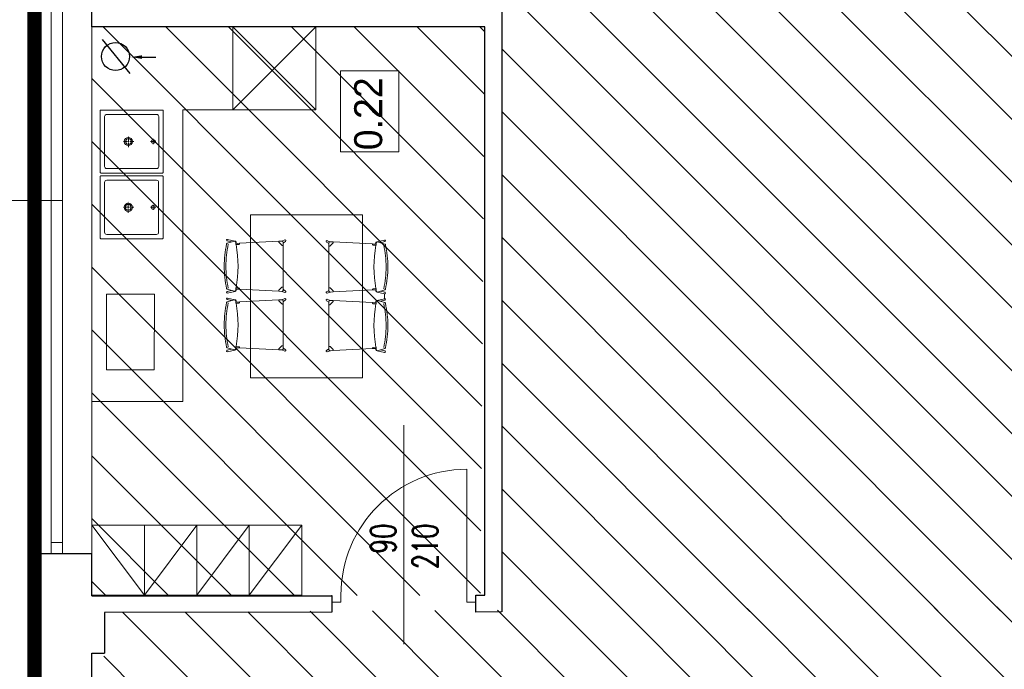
# Model space of a CAD drawing. Header units: millimetres. Extents: x -2948 to 78628, y 64669 to 215420.
# Tile 207 of 256: x 55442 to 56146, y 145277 to 145741. Entities that reach past the tile are written whole.
import ezdxf

# ---------------------------------------------------------------- set-up
doc = ezdxf.new("R2010")
doc.units = ezdxf.units.MM
for name, pattern in [('ACAD_ISO04W100', [30, 24, -3, 0, -3]), ('B0301', [25, 12.5, -6.25, 0, -6.25]), ('CENTER2', [1.125, 0.75, -0.125, 0.125, -0.125])]:
    doc.linetypes.add(name, pattern=pattern)
for name, color, linetype, lineweight in [('1_OPIS_OKNA', 60, 'Continuous', 13), ('meble inst', 240, 'Continuous', 5), ('NOWE SCIANY', 3, 'Continuous', 13), ('OPIS', 2, 'Continuous', 13), ('osie', 91, 'ACAD_ISO04W100', 5), ('pomiwszczenia', 95, 'Continuous', 20), ('POMOC', 1, 'Continuous', 13), ('SCIANY', 7, 'Continuous', 30), ('STOLARKA', 3, 'Continuous', 13), ('WYMIAR', 5, 'Continuous', 13), ('WYPOSAZENIE_SANITARNE', 122, 'Continuous', 5), ('ŚCIANY', 7, 'Continuous', 30)]:
    doc.layers.add(name, color=color, linetype=linetype, lineweight=lineweight)
for name, color, linetype in [('_POMOCNICZE', 252, 'Continuous'), ('C--L99b', 1, 'Continuous'), ('wymiary', 1, 'Continuous')]:
    doc.layers.add(name, color=color, linetype=linetype)
doc.styles.add('style2', font='romans.shx', dxfattribs={"width": 0.7})
doc.dimstyles.new('100', dxfattribs={"dimscale": 80, "dimtxt": 0.2, "dimasz": 0.2, "dimexe": 1.25, "dimexo": 0.625, "dimgap": 0.05, "dimtad": 1, "dimdec": 0, "dimdsep": 46, "dimlunit": 6, "dimtxsty": 'style2', "dimblk1": 'TICK', "dimblk2": 'TICK', "dimsah": 1, "dimcen": 0.2, "dimse1": 1, "dimse2": 1, "dimclrd": 256, "dimclrt": 2, "dimadec": 0, "dimazin": 0, "dimtfac": 1, "dimtdec": 0, "dimtix": 1, "dimtmove": 1, "dimatfit": 0, "dimldrblk": 'DOTSMALL', "dimfxl": 1, "dimtolj": 1, "dimtzin": 0, "dimarcsym": 0})
pattern_1 = [(135, (659746.15, 586523.536), (-22.4506403, -22.4506403), [])]

# ---------------------------------------------------------------- blocks, each defined once
blk = doc.blocks.new('umywalka Starck X 57x57 rzut')
for p, q in [((8123.85, 1956.51, 0.03), (8123.85, 1911.51, 0.03)), ((8125.85, 1958.51, 0.03), (8170.85, 1958.51, 0.03)), ((8172.85, 1956.51, 0.03), (8172.85, 1911.51, 0.03)), ((8125.85, 1909.51, 0.03), (8170.85, 1909.51, 0.03))]:
    blk.add_line(p, q)
at = {"elevation": 0.03}
blk.add_lwpolyline([(8176.85, 1961.81, 0.414214), (8176.15, 1962.51), (8120.55, 1962.51, 0.414214), (8119.85, 1961.81), (8119.85, 1906.21, 0.414214), (8120.55, 1905.51), (8176.15, 1905.51, 0.414214), (8176.85, 1906.21)], format="xyb", close=True, dxfattribs=at)
blk.add_circle((8148.35, 1953.51, 0.03), 1.75)
at = {"linetype": 'Continuous'}
for radius in [3.75, 2.6]:
    blk.add_circle((8148.35, 1931.01, 0.03), radius, dxfattribs=at)
for centre, start, end in [((8125.85, 1956.51, 0.03), 90, 180), ((8170.85, 1956.51, 0.03), 0, 90), ((8125.85, 1911.51, 0.03), 180, 270), ((8170.85, 1911.51, 0.03), 270, 0)]:
    blk.add_arc(centre, 2, start, end)
at = {"layer": 'osie', "linetype": 'CENTER2', "ltscale": 5}
for p, q in [((8150.7, 1953.51, 0.03), (8146, 1953.51, 0.03)), ((8148.35, 1955.86, 0.03), (8148.35, 1951.16, 0.03)), ((8148.35, 1935.94, 0.03), (8148.35, 1926.09, 0.03)), ((8143.28, 1931.01, 0.03), (8153.28, 1931.01, 0.03))]:
    blk.add_line(p, q, dxfattribs=at)
blk = doc.blocks.new('A$C25880EC6')
for p, q in [((22.7, 69.55), (24.18, 62.97)), ((24.06, 69.9), (25.01, 66.15)), ((26.22, 69.89), (24.27, 63.3)), ((24.98, 61.87), (25.62, 61.75)), ((27.2, 59.46), (27.33, 61.93)), ((27.33, 61.93), (27.33, 62.12)), ((66.03, 61.93), (66.03, 62.12)), ((66.15, 59.46), (66.03, 61.93)), ((67.14, 69.89), (69.08, 63.3)), ((68.38, 61.87), (67.74, 61.75)), ((69.3, 69.9), (68.34, 66.15)), ((70.66, 69.55), (69.18, 62.97)), ((75.03, 69.72), (70.68, 69.72)), ((75.05, 69.55), (76.53, 62.97)), ((76.41, 69.9), (77.36, 66.15)), ((78.57, 69.89), (76.63, 63.3)), ((77.33, 61.87), (77.97, 61.75)), ((79.55, 59.46), (79.68, 61.93)), ((79.68, 61.93), (79.68, 62.12)), ((118.38, 61.93), (118.38, 62.12)), ((118.51, 59.46), (118.38, 61.93)), ((119.49, 69.89), (121.43, 63.3)), ((120.73, 61.87), (120.09, 61.75)), ((121.65, 69.9), (120.7, 66.15)), ((123.01, 69.55), (121.53, 62.97)), ((26.18, 59.01), (24.38, 23.68)), ((26.28, 60.92), (26.18, 59.01)), ((26.21, 59.01), (26.68, 58.99)), ((67.14, 59.01), (66.68, 58.99)), ((67.08, 60.92), (67.18, 59.01)), ((67.18, 59.01), (68.98, 23.68)), ((78.53, 59.01), (76.73, 23.68)), ((78.63, 60.92), (78.53, 59.01)), ((78.56, 59.01), (79.03, 58.99)), ((119.5, 59.01), (119.03, 58.99)), ((119.43, 60.92), (119.53, 59.01)), ((119.53, 59.01), (121.33, 23.68)), ((0, -50), (0, 50)), ((0, 50), (145.71, 50)), ((145.71, -50), (145.71, 50)), ((23.23, 18.45), (24.24, 21.14)), ((24.38, 23.68), (24.25, 21.2)), ((24.38, 23.68), (25.18, 23.64)), ((24.38, 23.68), (25.18, 23.64)), ((24.45, 17.8), (25.77, 19.71)), ((25.52, 23.48), (27.93, 20.94)), ((25.52, 23.48), (27.93, 20.94)), ((25.94, 19.8), (28.06, 19.8)), ((28.06, 20.6), (28.06, 19.8)), ((28.06, 20.6), (28.06, 19.8)), ((28.06, 19.8), (46.68, 19.8)), ((65.29, 19.8), (46.68, 19.8)), ((65.29, 20.6), (65.29, 19.8)), ((65.29, 20.6), (65.29, 19.8)), ((67.42, 19.8), (65.29, 19.8)), ((67.84, 23.48), (65.43, 20.94)), ((67.84, 23.48), (65.43, 20.94)), ((68.9, 17.8), (67.58, 19.71)), ((68.98, 23.68), (68.18, 23.64)), ((68.98, 23.68), (68.18, 23.64)), ((68.98, 23.68), (69.11, 21.2)), ((70.13, 18.45), (69.12, 21.14)), ((75.58, 18.45), (76.59, 21.14)), ((76.73, 23.68), (76.6, 21.2)), ((76.73, 23.68), (77.53, 23.64)), ((76.73, 23.68), (77.53, 23.64)), ((76.8, 17.8), (78.13, 19.71)), ((77.87, 23.48), (80.28, 20.94)), ((77.87, 23.48), (80.28, 20.94)), ((78.29, 19.8), (80.42, 19.8)), ((80.42, 20.6), (80.42, 19.8)), ((80.42, 20.6), (80.42, 19.8)), ((80.42, 19.8), (99.03, 19.8)), ((117.64, 19.8), (99.03, 19.8)), ((117.64, 20.6), (117.64, 19.8)), ((117.64, 20.6), (117.64, 19.8)), ((119.77, 19.8), (117.64, 19.8)), ((120.19, 23.48), (117.78, 20.94)), ((120.19, 23.48), (117.78, 20.94)), ((121.26, 17.8), (119.93, 19.71)), ((121.33, 23.68), (120.53, 23.64)), ((121.33, 23.68), (120.53, 23.64)), ((121.33, 23.68), (121.46, 21.2)), ((122.48, 18.45), (121.47, 21.14)), ((23.86, -19.54), (24.87, -22.23)), ((25.02, -24.77), (24.89, -22.29)), ((25.02, -24.77), (25.81, -24.72)), ((25.02, -24.77), (25.81, -24.72)), ((26.81, -60.1), (25.02, -24.77)), ((25.09, -18.88), (26.41, -20.8)), ((26.15, -24.57), (28.56, -22.03)), ((26.15, -24.57), (28.56, -22.03)), ((26.57, -20.89), (28.7, -20.89)), ((28.7, -20.89), (47.31, -20.89)), ((28.7, -21.69), (28.7, -20.89)), ((28.7, -21.69), (28.7, -20.89)), ((65.93, -20.89), (47.31, -20.89)), ((68.05, -20.89), (65.93, -20.89)), ((65.93, -21.69), (65.93, -20.89)), ((65.93, -21.69), (65.93, -20.89)), ((68.48, -24.57), (66.07, -22.03)), ((68.48, -24.57), (66.07, -22.03)), ((67.81, -60.1), (69.61, -24.77)), ((69.54, -18.88), (68.22, -20.8)), ((69.61, -24.77), (68.81, -24.72)), ((69.61, -24.77), (68.81, -24.72)), ((69.61, -24.77), (69.74, -22.29)), ((70.77, -19.54), (69.75, -22.23)), ((76.21, -19.54), (77.23, -22.23)), ((77.37, -24.77), (77.24, -22.29)), ((77.37, -24.77), (78.17, -24.72)), ((77.37, -24.77), (78.17, -24.72)), ((79.17, -60.1), (77.37, -24.77)), ((77.44, -18.88), (78.76, -20.8)), ((78.5, -24.57), (80.91, -22.03)), ((78.5, -24.57), (80.91, -22.03)), ((78.93, -20.89), (81.05, -20.89)), ((81.05, -20.89), (99.67, -20.89)), ((81.05, -21.69), (81.05, -20.89)), ((81.05, -21.69), (81.05, -20.89)), ((118.28, -20.89), (99.67, -20.89)), ((120.4, -20.89), (118.28, -20.89)), ((118.28, -21.69), (118.28, -20.89)), ((118.28, -21.69), (118.28, -20.89)), ((120.83, -24.57), (118.42, -22.03)), ((120.83, -24.57), (118.42, -22.03)), ((120.17, -60.1), (121.96, -24.77)), ((121.89, -18.88), (120.57, -20.8)), ((121.96, -24.77), (121.17, -24.72)), ((121.96, -24.77), (121.17, -24.72)), ((121.96, -24.77), (122.09, -22.29)), ((123.12, -19.54), (122.11, -22.23)), ((145.71, -50), (0, -50)), ((26.91, -62.01), (26.81, -60.1)), ((26.85, -60.1), (27.31, -60.07)), ((27.84, -60.55), (27.96, -63.02)), ((66.79, -60.55), (66.66, -63.02)), ((67.78, -60.1), (67.31, -60.07)), ((67.72, -62.01), (67.81, -60.1)), ((79.26, -62.01), (79.17, -60.1)), ((79.2, -60.1), (79.66, -60.07)), ((80.19, -60.55), (80.32, -63.02)), ((119.14, -60.55), (119.02, -63.02)), ((120.13, -60.1), (119.67, -60.07)), ((120.07, -62.01), (120.17, -60.1)), ((23.34, -70.64), (24.81, -64.06)), ((24.69, -70.99), (25.65, -67.24)), ((26.85, -70.98), (24.91, -64.38)), ((25.61, -62.96), (26.25, -62.84)), ((27.96, -63.02), (27.96, -63.21)), ((66.66, -63.02), (66.66, -63.21)), ((67.77, -70.98), (69.72, -64.38)), ((69.01, -62.96), (68.37, -62.84)), ((69.94, -70.99), (68.98, -67.24)), ((71.29, -70.64), (69.81, -64.06)), ((75.69, -70.64), (77.17, -64.06)), ((77.04, -70.99), (78, -67.24)), ((79.2, -70.98), (77.26, -64.38)), ((77.97, -62.96), (78.61, -62.84)), ((80.32, -63.02), (80.32, -63.21)), ((119.02, -63.02), (119.02, -63.21)), ((120.13, -70.98), (122.07, -64.38)), ((121.37, -62.96), (120.73, -62.84)), ((122.29, -70.99), (121.33, -67.24)), ((123.64, -70.64), (122.17, -64.06))]:
    blk.add_line(p, q)
for centre, radius, start, end in [((23.38, 69.72), 0.7, 14.51051, 194.51051), ((46.68, -18.72), 91.28, 90, 102.60488), ((46.68, -20.27), 91.28, 90, 102.39438), ((46.68, -18.72), 91.28, 77.39512, 90), ((46.68, -20.27), 91.28, 77.60562, 90), ((69.98, 69.72), 0.7, 345.48949, 165.48949), ((75.73, 69.72), 0.7, 14.51051, 194.51051), ((99.03, -18.72), 91.28, 90, 102.60488), ((99.03, -20.27), 91.28, 90, 102.39438), ((99.03, -18.72), 91.28, 77.39512, 90), ((99.03, -20.27), 91.28, 77.60562, 90), ((122.33, 69.72), 0.7, 345.48949, 165.48949), ((24.75, 63.15), 0.5, 163.58601, 211.1782), ((27.33, 72.64), 10.44, 256.15037, 268.60301), ((25.48, 60.96), 0.8, 357.08601, 79.76954), ((26.92, 69.62), 0.756, 102.60488, 165.0833), ((46.68, 164.67), 104.55, 259.33383, 280.66617), ((66.03, 72.64), 10.44, 271.39699, 283.84963), ((66.43, 69.62), 0.756, 14.9167, 77.39512), ((67.88, 60.96), 0.8, 100.23046, 182.91399), ((68.6, 63.15), 0.5, 328.8218, 16.41399), ((77.11, 63.15), 0.5, 163.58601, 211.1782), ((79.68, 72.64), 10.44, 256.15037, 268.60301), ((77.83, 60.96), 0.8, 357.08601, 79.76954), ((79.28, 69.62), 0.756, 102.60488, 165.0833), ((99.03, 164.67), 104.55, 259.33383, 280.66617), ((118.38, 72.64), 10.44, 271.39699, 283.84963), ((118.78, 69.62), 0.756, 14.9167, 77.39512), ((120.23, 60.96), 0.8, 100.23046, 182.91399), ((120.95, 63.15), 0.5, 328.8218, 16.41399), ((26.7, 59.49), 0.5, 267.02978, 357.08601), ((66.65, 59.49), 0.5, 182.91399, 272.97022), ((79.05, 59.49), 0.5, 267.02978, 357.08601), ((119.01, 59.49), 0.5, 182.91399, 272.97022), ((23.88, 18.2), 0.7, 155.87708, 324.97136), ((24.05, 21.21), 0.2, 339.37718, 357.02978), ((25.15, 23.14), 0.5, 43.51489, 87.02978), ((25.15, 23.14), 0.5, 43.51489, 87.02978), ((25.94, 19.6), 0.2, 90, 145.09695), ((27.56, 20.6), 0.5, 0, 43.51489), ((27.56, 20.6), 0.5, 0, 43.51489), ((65.79, 20.6), 0.5, 136.48511, 180), ((65.79, 20.6), 0.5, 136.48511, 180), ((67.42, 19.6), 0.2, 34.90305, 90), ((68.2, 23.14), 0.5, 92.97022, 136.48511), ((68.2, 23.14), 0.5, 92.97022, 136.48511), ((69.48, 18.2), 0.7, 215.02864, 24.12292), ((69.3, 21.21), 0.2, 182.97022, 200.62282), ((76.23, 18.2), 0.7, 155.87708, 324.97136), ((76.4, 21.21), 0.2, 339.37718, 357.02978), ((77.5, 23.14), 0.5, 43.51489, 87.02978), ((77.5, 23.14), 0.5, 43.51489, 87.02978), ((78.29, 19.6), 0.2, 90, 145.09695), ((79.92, 20.6), 0.5, 0, 43.51489), ((79.92, 20.6), 0.5, 0, 43.51489), ((118.14, 20.6), 0.5, 136.48511, 180), ((118.14, 20.6), 0.5, 136.48511, 180), ((119.77, 19.6), 0.2, 34.90305, 90), ((120.56, 23.14), 0.5, 92.97022, 136.48511), ((120.56, 23.14), 0.5, 92.97022, 136.48511), ((121.83, 18.2), 0.7, 215.02864, 24.12292), ((121.66, 21.21), 0.2, 182.97022, 200.62282), ((24.51, -19.29), 0.7, 35.02864, 204.12292), ((24.69, -22.3), 0.2, 2.97022, 20.62282), ((25.79, -24.23), 0.5, 272.97022, 316.48511), ((25.79, -24.23), 0.5, 272.97022, 316.48511), ((26.57, -20.69), 0.2, 214.90305, 270), ((28.2, -21.69), 0.5, 316.48511, 0), ((28.2, -21.69), 0.5, 316.48511, 0), ((66.43, -21.69), 0.5, 180, 223.51489), ((66.43, -21.69), 0.5, 180, 223.51489), ((68.05, -20.69), 0.2, 270, 325.09695), ((68.84, -24.23), 0.5, 223.51489, 267.02978), ((68.84, -24.23), 0.5, 223.51489, 267.02978), ((70.11, -19.29), 0.7, 335.87708, 144.97136), ((69.94, -22.3), 0.2, 159.37718, 177.02978), ((76.87, -19.29), 0.7, 35.02864, 204.12292), ((77.04, -22.3), 0.2, 2.97022, 20.62282), ((78.14, -24.23), 0.5, 272.97022, 316.48511), ((78.14, -24.23), 0.5, 272.97022, 316.48511), ((78.93, -20.69), 0.2, 214.90305, 270), ((80.55, -21.69), 0.5, 316.48511, 0), ((80.55, -21.69), 0.5, 316.48511, 0), ((118.78, -21.69), 0.5, 180, 223.51489), ((118.78, -21.69), 0.5, 180, 223.51489), ((120.4, -20.69), 0.2, 270, 325.09695), ((121.19, -24.23), 0.5, 223.51489, 267.02978), ((121.19, -24.23), 0.5, 223.51489, 267.02978), ((122.47, -19.29), 0.7, 335.87708, 144.97136), ((122.29, -22.3), 0.2, 159.37718, 177.02978), ((27.34, -60.57), 0.5, 2.91399, 92.97022), ((47.31, -165.76), 104.55, 79.33383, 100.66617), ((67.29, -60.57), 0.5, 87.02978, 177.08601), ((79.69, -60.57), 0.5, 2.91399, 92.97022), ((99.67, -165.76), 104.55, 79.33383, 100.66617), ((119.64, -60.57), 0.5, 87.02978, 177.08601), ((25.39, -64.24), 0.5, 148.8218, 196.41399), ((27.96, -73.73), 10.44, 91.39699, 103.84963), ((26.11, -62.05), 0.8, 280.23046, 2.91399), ((47.31, 19.18), 91.28, 257.60562, 270), ((47.31, 19.18), 91.28, 270, 282.39438), ((66.66, -73.73), 10.44, 76.15037, 88.60301), ((68.52, -62.05), 0.8, 177.08601, 259.76954), ((69.24, -64.24), 0.5, 343.58601, 31.1782), ((77.74, -64.24), 0.5, 148.8218, 196.41399), ((80.32, -73.73), 10.44, 91.39699, 103.84963), ((78.46, -62.05), 0.8, 280.23046, 2.91399), ((99.67, 19.18), 91.28, 257.60562, 270), ((99.67, 19.18), 91.28, 270, 282.39438), ((119.02, -73.73), 10.44, 76.15037, 88.60301), ((120.87, -62.05), 0.8, 177.08601, 259.76954), ((121.59, -64.24), 0.5, 343.58601, 31.1782), ((24.01, -70.81), 0.7, 165.48949, 345.48949), ((27.56, -70.71), 0.756, 194.9167, 257.39512), ((47.31, 17.63), 91.28, 257.39512, 270), ((47.31, 17.63), 91.28, 270, 282.60488), ((67.07, -70.71), 0.756, 282.60488, 345.0833), ((70.61, -70.81), 0.7, 194.51051, 14.51051), ((76.37, -70.81), 0.7, 165.48949, 345.48949), ((79.91, -70.71), 0.756, 194.9167, 257.39512), ((99.67, 17.63), 91.28, 257.39512, 270), ((99.67, 17.63), 91.28, 270, 282.60488), ((119.42, -70.71), 0.756, 282.60488, 345.0833), ((122.97, -70.81), 0.7, 194.51051, 14.51051)]:
    blk.add_arc(centre, radius, start, end)
at = {"extrusion": (0, 0, -1)}
for centre, major_axis, ratio, start_param, end_param in [((24.98, 62.97), (0, 1.1), 0.727273, 3.141593, 4.712389), ((24.94, 63.6), (0, 1.1), 0.727273, 3.281456, 4.018429), ((27.02, 62.12), (0.305, 0), 0.306923, -1.406459, 0.051116), ((77.33, 62.97), (0, 1.1), 0.727273, 3.141593, 4.712389), ((77.29, 63.6), (0, 1.1), 0.727273, 3.281456, 4.018429), ((79.38, 62.12), (0.305, 0), 0.306923, -1.406459, 0.051116), ((25.2, 20.77), (-0.778, 0.778), 0.727273, 3.663256, 4.730066), ((68.16, 20.76), (0.736, 0.817), 0.727273, 0.765622, 1.588473), ((77.55, 20.77), (-0.778, 0.778), 0.727273, 3.663256, 4.730066), ((120.51, 20.76), (0.736, 0.817), 0.727273, 0.765622, 1.588473), ((25.83, -21.85), (0.736, 0.817), 0.727273, 3.907214, 4.730066), ((68.79, -21.86), (-0.778, 0.778), 0.727273, 0.521663, 1.588473), ((78.19, -21.85), (0.736, 0.817), 0.727273, 3.907214, 4.730066), ((121.15, -21.86), (-0.778, 0.778), 0.727273, 0.521663, 1.588473), ((66.97, -63.21), (-0.305, 0), 0.306923, -1.406459, 0.051116), ((69.01, -64.06), (0, 1.1), 0.727273, 0, 1.570796), ((69.05, -64.69), (0, 1.1), 0.727273, 0.139864, 0.876837), ((119.32, -63.21), (-0.305, 0), 0.306923, -1.406459, 0.051116), ((121.37, -64.06), (0, 1.1), 0.727273, 0, 1.570796), ((121.4, -64.69), (0, 1.1), 0.727273, 0.139864, 0.876837)]:
    blk.add_ellipse(centre, major_axis=major_axis, ratio=ratio, start_param=start_param, end_param=end_param, dxfattribs=at)
for centre, major_axis, ratio, start_param, end_param in [((66.33, 62.12), (-0.305, 0), 0.306923, -1.406459, 0.051116), ((68.38, 62.97), (0, 1.1), 0.727273, 3.141593, 4.712389), ((68.41, 63.6), (0, 1.1), 0.727273, 3.281456, 4.018429), ((118.68, 62.12), (-0.305, 0), 0.306923, -1.406459, 0.051116), ((120.73, 62.97), (0, 1.1), 0.727273, 3.141593, 4.712389), ((120.77, 63.6), (0, 1.1), 0.727273, 3.281456, 4.018429), ((25.2, 20.76), (-0.736, 0.817), 0.727273, 0.765622, 1.588473), ((68.16, 20.77), (0.778, 0.778), 0.727273, 3.663256, 4.730066), ((77.55, 20.76), (-0.736, 0.817), 0.727273, 0.765622, 1.588473), ((120.51, 20.77), (0.778, 0.778), 0.727273, 3.663256, 4.730066), ((25.83, -21.86), (0.778, 0.778), 0.727273, 0.521663, 1.588473), ((68.79, -21.85), (-0.736, 0.817), 0.727273, 3.907214, 4.730066), ((78.18, -21.86), (0.778, 0.778), 0.727273, 0.521663, 1.588473), ((121.15, -21.85), (-0.736, 0.817), 0.727273, 3.907214, 4.730066), ((25.61, -64.06), (0, 1.1), 0.727273, 0, 1.570796), ((25.58, -64.69), (0, 1.1), 0.727273, 0.139864, 0.876837), ((27.66, -63.21), (0.305, 0), 0.306923, -1.406459, 0.051116), ((77.97, -64.06), (0, 1.1), 0.727273, 0, 1.570796), ((77.93, -64.69), (0, 1.1), 0.727273, 0.139864, 0.876837), ((80.01, -63.21), (0.305, 0), 0.306923, -1.406459, 0.051116)]:
    blk.add_ellipse(centre, major_axis=major_axis, ratio=ratio, start_param=start_param, end_param=end_param)
blk = doc.blocks.new('TICK')
at = {"color": 5}
for p, q in [((0, -0.75), (0, 0.75)), ((-1, 0), (1, 0))]:
    blk.add_line(p, q, dxfattribs=at)
at = {"const_width": 0.1}
blk.add_lwpolyline([(-0.354, -0.354), (0.354, 0.354)], dxfattribs=at)
blk = doc.blocks.new('*D1716')
at = {"layer": 'Defpoints', "color": 0, "ltscale": 2, "transparency": 16777216}
for p in [(54765.45, 145329.69), (55502.19, 145329.69), (55502.28, 144720.67)]:
    blk.add_point(p, dxfattribs=at)
at = {"layer": 'WYMIAR', "lineweight": -2, "ltscale": 2, "transparency": 16777216}
blk.add_line((54765.45, 144736.67), (54765.45, 145313.69), dxfattribs=at)
at = {"layer": 'WYMIAR', "lineweight": -2, "ltscale": 2, "transparency": 16777216, "xscale": 16, "yscale": 16, "zscale": 16}
for p, rotation in [((54765.45, 145329.69), 90), ((54765.45, 144720.67), 270)]:
    blk.add_blockref('TICK', p, dxfattribs=dict(at, rotation=rotation))
at = {"layer": 'WYMIAR', "color": 2, "ltscale": 2, "transparency": 16777216, "insert": (54753.45, 145025.18), "char_height": 16, "attachment_point": 5, "rotation": 90, "style": 'style2'}
blk.add_mtext('\\A1;609', dxfattribs=at)
blk = doc.blocks.new('_DotSmall')
at = {"layer": 'OPIS', "color": 0, "const_width": 0.5}
blk.add_lwpolyline([(-0.0625, 0, 1), (0.0625, 0, 1)], format="xyb", close=True, dxfattribs=at)
blk = doc.blocks.new('*D1717')
at = {"layer": 'Defpoints', "color": 0, "ltscale": 2, "transparency": 16777216}
for p in [(54765.45, 145329.67), (55502.26, 145329.67), (55502.26, 145317.69)]:
    blk.add_point(p, dxfattribs=at)
at = {"layer": 'WYMIAR', "lineweight": -2, "ltscale": 2, "transparency": 16777216}
for p, q in [((54765.45, 145345.67), (54765.45, 145361.67)), ((54765.45, 145317.69), (54765.45, 145329.67)), ((54765.45, 145301.69), (54765.45, 145285.69))]:
    blk.add_line(p, q, dxfattribs=at)
at = {"layer": 'WYMIAR', "lineweight": -2, "ltscale": 2, "transparency": 16777216, "xscale": 16, "yscale": 16, "zscale": 16}
for p, rotation in [((54765.45, 145329.67), 270), ((54765.45, 145317.69), 90)]:
    blk.add_blockref('TICK', p, dxfattribs=dict(at, rotation=rotation))
at = {"layer": 'WYMIAR', "color": 2, "ltscale": 2, "transparency": 16777216, "insert": (54753.45, 145323.68), "char_height": 16, "attachment_point": 5, "rotation": 90, "style": 'style2'}
blk.add_mtext('\\A1;12', dxfattribs=at)
blk = doc.blocks.new('*D1718')
at = {"layer": 'Defpoints', "color": 0, "ltscale": 2, "transparency": 16777216}
for p in [(54765.45, 145891.67), (55497.76, 145891.67), (55493.26, 145329.67)]:
    blk.add_point(p, dxfattribs=at)
at = {"layer": 'WYMIAR', "lineweight": -2, "ltscale": 2, "transparency": 16777216}
blk.add_line((54765.45, 145345.67), (54765.45, 145875.67), dxfattribs=at)
at = {"layer": 'WYMIAR', "lineweight": -2, "ltscale": 2, "transparency": 16777216, "xscale": 16, "yscale": 16, "zscale": 16}
for p, rotation in [((54765.45, 145891.67), 90), ((54765.45, 145329.67), 270)]:
    blk.add_blockref('TICK', p, dxfattribs=dict(at, rotation=rotation))
at = {"layer": 'WYMIAR', "color": 2, "ltscale": 2, "transparency": 16777216, "insert": (54753.45, 145610.67), "char_height": 16, "attachment_point": 5, "rotation": 90, "style": 'style2'}
blk.add_mtext('\\A1;562', dxfattribs=at)

msp = doc.modelspace()

# ---------------------------------------------------------------- hatches: boundary and pattern name
at = {"layer": '_POMOCNICZE', "lineweight": 13, "true_color": 0x2776bb, "extrusion": (-8.85905e-08, -2.09366e-08, 1)}
h = msp.add_hatch(dxfattribs=at)
h.set_pattern_fill('ANSI31', color=152, scale=10)
h.set_pattern_definition(pattern_1)
h.paths.add_polyline_path([(56654.26, 145893.67), (55786.28, 145893.67), (55786.27, 145318.18), (56654.26, 145319.98)])
at = {"layer": '_POMOCNICZE', "lineweight": 13, "true_color": 0xf26722, "extrusion": (-8.85905e-08, -2.09366e-08, 1)}
h = msp.add_hatch(dxfattribs=at)
h.set_pattern_fill('ANSI31', color=30, scale=10)
h.set_pattern_definition(pattern_1)
h.paths.add_polyline_path([(55774.27, 145736.07), (55493.26, 145736.07), (55493.26, 145329.67), (55771.05, 145330.07)])
at = {"layer": '_POMOCNICZE', "lineweight": 13, "true_color": 0x2776bb, "extrusion": (-8.85905e-08, -2.09366e-08, 1)}
h = msp.add_hatch(dxfattribs=at)
h.set_pattern_fill('ANSI31', color=152, scale=10)
h.set_pattern_definition(pattern_1)
h.paths.add_polyline_path([(56654.26, 145324.93), (55502.26, 145317.69), (55493.26, 144726.67), (56654.26, 144720.67)])

# ---------------------------------------------------------------- linework, layer by layer
for p, q in [((55500.6, 145727.05), (55520.31, 145702.8)), ((55529.19, 145714.5), (55539.06, 145714.5))]:
    msp.add_line(p, q)
msp.add_circle((55510.17, 145714.92), 10)
msp.add_solid([(55529.19, 145713.19), (55529.19, 145715.82), (55521.31, 145714.5)])
at = {"layer": '1_OPIS_OKNA'}
msp.add_line((55472.26, 145612.17), (55336.69, 145612.17), dxfattribs=at)
at = {"layer": 'C--L99b', "color": 12, "linetype": 'B0301', "true_color": 0xdb0000, "const_width": 10.37}
msp.add_lwpolyline([(55452.26, 147141.67), (55452.26, 144089.67)], dxfattribs=at)
at = {"layer": 'meble inst', "lineweight": 5, "ltscale": 0.02}
for p, q in [((55653.35, 145676.87), (55594.15, 145736.07)), ((55653.35, 145736.07), (55594.15, 145676.87)), ((55558.29, 145676.87), (55558.29, 145468.51)), ((55653.35, 145676.87), (55558.29, 145676.87)), ((55558.29, 145468.51), (55493.27, 145468.51))]:
    msp.add_line(p, q, dxfattribs=at)
msp.add_lwpolyline([(55594.15, 145676.87), (55594.15, 145736.07), (55653.35, 145736.07), (55653.35, 145676.87), (55594.15, 145676.87)], dxfattribs=at)
at = {"layer": 'meble inst', "ltscale": 0.02}
msp.add_lwpolyline([(55537.75, 145491.08), (55503.75, 145491.08), (55503.85, 145545.23), (55538.14, 145545.23)], close=True, dxfattribs=at)
at = {"layer": 'NOWE SCIANY'}
for p, q in [((55716.3, 145451.64), (55716.3, 145295.07)), ((55671.3, 145330.07), (55671.3, 145325.07)), ((55761.3, 145330.07), (55761.3, 145325.07)), ((55774.3, 145330.07), (55767.8, 145330.07)), ((55671.3, 145325.07), (55664.8, 145325.07)), ((55767.8, 145325.07), (55761.3, 145325.07))]:
    msp.add_line(p, q, dxfattribs=at)
at = {"layer": 'NOWE SCIANY', "ltscale": 2}
msp.add_line((55761.3, 145330.07), (55761.3, 145420.07), dxfattribs=at)
at = {"layer": 'NOWE SCIANY'}
for points in [[(55664.78, 145329.67), (55502.26, 145329.67), (55502.26, 145329.67)], [(55664.8, 145325.07), (55664.8, 145330.07), (55664.8, 145318.07)], [(55502.26, 145317.67), (55664.8, 145318.07)]]:
    msp.add_lwpolyline(points, dxfattribs=at)
at = {"layer": 'NOWE SCIANY', "lineweight": 5}
msp.add_lwpolyline([(55767.8, 145325.07), (55767.8, 145319.07), (55767.8, 145330.07)], dxfattribs=at)
at = {"layer": 'NOWE SCIANY', "ltscale": 2}
msp.add_lwpolyline([(55767.8, 145330.07), (55767.8, 145318.07), (55767.8, 145318.07)], dxfattribs=at)
msp.add_arc((55761.3, 145330.07), 90, 90, 180, dxfattribs=at)
at = {"layer": 'pomiwszczenia'}
msp.add_lwpolyline([(55671.07, 145646.76), (55671.07, 145704.65), (55712.75, 145704.65), (55712.75, 145646.76)], close=True, dxfattribs=at)
at = {"layer": 'POMOC'}
for p, q in [((55452.26, 145359.67), (55452.26, 145864.67)), ((55493.26, 145864.67), (55493.26, 145359.67))]:
    msp.add_line(p, q, dxfattribs=at)
at = {"layer": 'SCIANY', "ltscale": 2}
for points in [[(55767.8, 145318.07), (55767.8, 145330.07), (55774.27, 145330.07), (55774.27, 145736.07), (55493.26, 145736.07), (55493.26, 145748.07), (55598.27, 145748.07), (55598.27, 145751.32), (55610.27, 145751.32), (55610.27, 145748.07), (55774.27, 145748.07), (55774.27, 145753.07), (55786.27, 145753.07), (55786.27, 145318.18), (55767.8, 145318.07)], [(55502.26, 145329.67), (55664.78, 145329.67), (55664.8, 145319.07), (55664.8, 145318.07), (55502.26, 145317.67)]]:
    msp.add_lwpolyline(points, dxfattribs=at)
at = {"layer": 'STOLARKA'}
for p, q in [((55464.26, 145359.67), (55464.26, 145864.67)), ((55472.26, 145359.67), (55472.26, 145864.67)), ((55464.26, 145367.67), (55472.26, 145367.67))]:
    msp.add_line(p, q, dxfattribs=at)
at = {"layer": 'wymiary', "lineweight": 5}
for p, q in [((55493.3, 145380.07), (55530.8, 145330.07)), ((55530.8, 145330.07), (55568.3, 145380.07)), ((55568.3, 145330.07), (55605.8, 145380.07)), ((55605.8, 145330.07), (55643.3, 145380.07))]:
    msp.add_line(p, q, dxfattribs=at)
for points in [[(55530.8, 145380.07), (55493.3, 145380.07), (55493.3, 145330.07), (55530.8, 145330.07)], [(55568.3, 145330.07), (55530.8, 145330.07), (55530.8, 145380.07), (55568.3, 145380.07)], [(55568.3, 145330.07), (55530.8, 145330.07), (55530.8, 145380.07), (55568.3, 145380.07)], [(55605.8, 145330.07), (55568.3, 145330.07), (55568.3, 145380.07), (55605.8, 145380.07)], [(55643.3, 145330.07), (55605.8, 145330.07), (55605.8, 145380.07), (55643.3, 145380.07)]]:
    msp.add_lwpolyline(points, close=True, dxfattribs=at)
at = {"layer": 'ŚCIANY', "ltscale": 2}
for p, q in [((55452.26, 145252.67), (55452.26, 145359.67)), ((55487.26, 145359.67), (55452.26, 145359.67)), ((55493.26, 145359.67), (55452.26, 145359.67)), ((55493.26, 145329.67), (55493.26, 145359.67)), ((55493.26, 145329.67), (55502.26, 145329.67)), ((55502.26, 145317.67), (55502.26, 145288.67)), ((55493.26, 145252.67), (55493.26, 145288.67)), ((55493.26, 145288.67), (55502.26, 145288.67))]:
    msp.add_line(p, q, dxfattribs=at)

# ---------------------------------------------------------------- block references
at = {"layer": 'meble inst', "lineweight": 5, "ltscale": 0.02, "xscale": -0.8000000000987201, "yscale": 0.8000000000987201, "zscale": 0.8000000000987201, "rotation": 270}
msp.add_blockref('A$C25880EC6', (55646.8, 145485.37), dxfattribs=at)
at = {"layer": 'WYPOSAZENIE_SANITARNE', "extrusion": (0, 0, -1), "xscale": 0.7894736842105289, "yscale": 0.7894736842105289, "zscale": -0.7894736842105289, "rotation": 90.00001090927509}
for p in [(-53994.9, 139221.29, 0.02), (-53994.83, 139174.29, 0.02)]:
    msp.add_blockref('umywalka Starck X 57x57 rzut', p, dxfattribs=at)

# ---------------------------------------------------------------- texts
at = {"layer": 'NOWE SCIANY', "linetype": 'Continuous', "ltscale": 0.2, "insert": (55740.58, 145381.18), "char_height": 18, "width": 280.1371, "attachment_point": 9, "rotation": 89.99152, "style": 'style2'}
msp.add_mtext('90\\P210', dxfattribs=at)
at = {"layer": 'pomiwszczenia', "insert": (55690.96, 145673.99), "char_height": 20, "attachment_point": 5, "rotation": 90}
msp.add_mtext_dynamic_manual_height_columns('0.22', width=0.7657, gutter_width=4.5, heights=[0], dxfattribs=at)

# ---------------------------------------------------------------- dimensions: what is measured, and where the dimension line sits
at = {"layer": 'WYMIAR', "ltscale": 2}
for base, p1, p2, picture, middle in [((54765.45, 145891.67), (55493.26, 145329.67), (55497.76, 145891.67), '*D1718', (54753.45, 145610.67)), ((54765.45, 145329.67), (55502.26, 145317.69), (55502.26, 145329.67), '*D1717', (54753.45, 145323.68)), ((54765.45, 145329.69), (55502.28, 144720.67), (55502.19, 145329.69), '*D1716', (54753.45, 145025.18))]:
    dim = msp.add_linear_dim(base=base, p1=p1, p2=p2, angle=90, dimstyle='100', dxfattribs=at)
    dim.commit()
    dim.dimension.update_dxf_attribs({"geometry": picture, "text_midpoint": middle})

doc.saveas('drawing.dxf')
